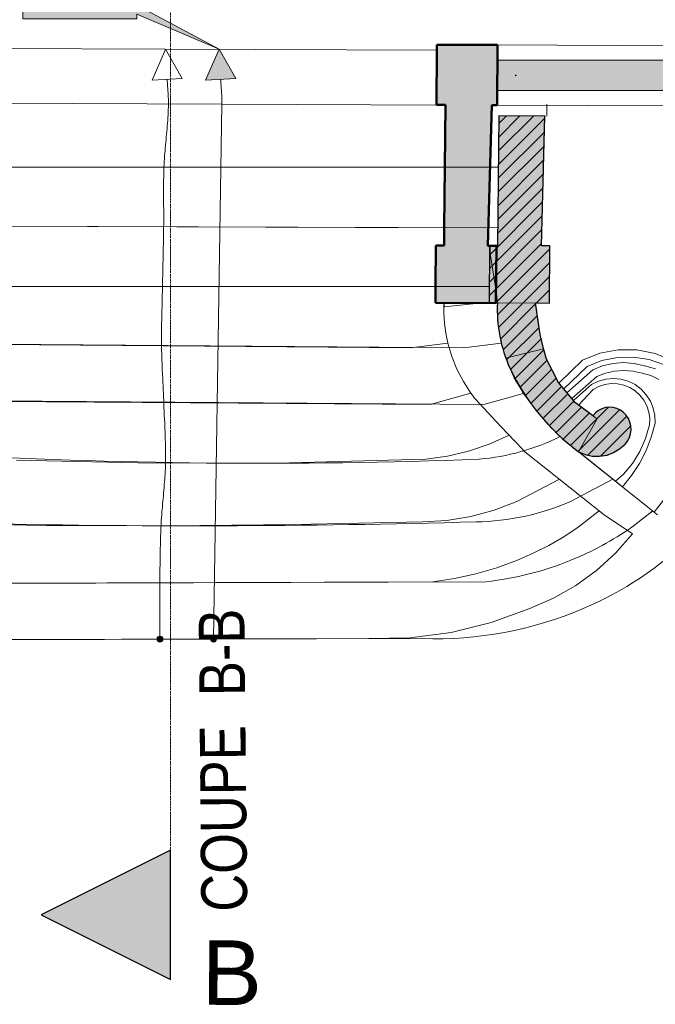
# Model space of a CAD drawing. Extents: x -6068 to 35118, y -17738 to 67348.
# Tile 161 of 243: x 942 to 1363, y 9167 to 9819. Entities that reach past the tile are written whole.
import ezdxf
from ezdxf.enums import TextEntityAlignment as Align

# ---------------------------------------------------------------- set-up
doc = ezdxf.new("R2010")
doc.units = 0
doc.header["$LTSCALE"] = 15
for name, pattern in [('AXES', [50.8, 31.75, -6.35, 6.35, -6.35]), ('Continua', [0]), ('Continue', [0]), ('Tratteggiata [M]', [2.25, 1.5, -0.75])]:
    doc.linetypes.add(name, pattern=pattern)
doc.layers.get('0').update_dxf_attribs({"linetype": 'CONTINUOUS'})
for name, color, linetype, lineweight, true_color in [('Baie Architectural - Mesures - PLANS - Style par défaut', 7, 'Continua', 0, 0x000000), ('Coupe - PLANS - Style par défaut', 7, 'Continua', 0, 0x000000), ('Encombrement - NIVEAUX - Style par défaut', 7, 'Continua', 0, 0x000000), ('Enveloppe (vert.) Courbe - NIVEAUX - Style par défaut', 7, 'Continua', 0, 0x000000), ('Enveloppe - NIVEAUX - Style par défaut', 7, 'Continua', 0, 0x000000), ('Enveloppe - partie sectionnée - PLANS - Style par défaut', 7, 'Continua', 0, 0x000000), ('Enveloppe - PLANS - Style par défaut', 7, 'Continua', 0, 0x000000), ('Extrusion Solide - NIVEAUX - Style par défaut', 7, 'Continua', 0, 0x000000), ('Garde-corps - Poteau - partie sectionnée - PLANS - Style par défaut', 7, 'Continua', 0, 0x000000), ('Garde-corps - Traverse - partie sectionnée - PLANS - Style par défaut', 7, 'Continua', 0, 0x000000), ('Notes - NIVEAUX - Style par défaut', 7, 'Continua', 0, 0x000000), ('Échelle - NIVEAUX - Style par défaut', 7, 'Continua', 0, 0x000000), ('Échelle - partie sectionnée - PLANS - Style par défaut', 7, 'Continua', 0, 0x000000), ('Échelle - PLANS - Style par défaut', 7, 'Continua', 0, 0x000000)]:
    doc.layers.add(name, color=color, linetype=linetype, lineweight=lineweight, true_color=true_color)
for name, color, linetype in [('EDL_RDJ murs & cloisons', 5, 'CONTINUOUS'), ('Marques - Coupes', 7, 'CONTINUOUS'), ('PIS-CONTOURS', 44, 'CONTINUOUS'), ('PIS-coupe', 254, 'CONTINUOUS')]:
    doc.layers.add(name, color=color, linetype=linetype)
doc.styles.add('Arial Narrow', font='ARIALN.TTF')
doc.styles.add('STYLE_GENERE_1', font='arial.ttf')

# ---------------------------------------------------------------- blocks, each defined once
blk = doc.blocks.new('EDL_RDC bas')
at = {"layer": 'Enveloppe - partie sectionnée - PLANS - Style par défaut', "true_color": 0xe5e5e5}
for points in [[(2.1544, -9.0925), (2.1563, -8.6946), (1.7831, -8.6928), (1.7812, -9.0908), (1.8406, -9.0911), (2.1458, -9.0925), (2.1458, -9.0925)], [(2.1544, -9.0925), (2.1832, -9.0927), (2.185, -8.6947), (2.1563, -8.6946)], [(1.8406, -9.0911), (1.8311, -10.0212), (2.1211, -10.0241), (2.1458, -9.0925)]]:
    blk.add_hatch(color=254, dxfattribs=at).paths.add_polyline_path(points)
at = {"layer": 'Enveloppe - partie sectionnée - PLANS - Style par défaut', "true_color": 0xd1d1d1}
blk.add_hatch(color=254, dxfattribs=at).paths.add_polyline_path([(1.8311, -10.0212), (1.8311, -10.0222), (1.7769, -10.0219), (1.7744, -10.4006), (2.1744, -10.4031), (2.1769, -10.0245), (2.1211, -10.0241)])
at = {"layer": 'Garde-corps - Poteau - partie sectionnée - PLANS - Style par défaut', "true_color": 0xe5e5e5}
blk.add_hatch(color=254, dxfattribs=at).paths.add_polyline_path([(2.3054, -8.8948), (2.3013, -8.895), (2.3014, -8.8952), (2.3053, -8.9), (2.3101, -8.8962), (2.3103, -8.896), (2.3056, -8.8949)])
at = {"layer": 'Garde-corps - Traverse - partie sectionnée - PLANS - Style par défaut', "true_color": 0xe5e5e5}
blk.add_hatch(color=254, dxfattribs=at).paths.add_polyline_path([(3.7813, -8.7958), (2.1858, -8.7955), (2.1858, -8.9955), (3.7813, -8.9958)])
at = {"layer": 'Échelle - PLANS - Style par défaut', "ltscale": 0.1, "true_color": 0x000000}
h = blk.add_hatch(color=18, dxfattribs=at)
edge = h.paths.add_edge_path()
edge.add_arc((-0.0494, -12.6274), 0.02, 0, 360)
at = {"layer": 'Baie Architectural - Mesures - PLANS - Style par défaut', "color": 18, "linetype": 'Continua', "lineweight": 0, "ltscale": 0.1, "true_color": 0x000000}
blk.add_line((-0.0152, -8.7284), (-0.0152, -8.7226), dxfattribs=at)
at = {"layer": 'Enveloppe - partie sectionnée - PLANS - Style par défaut', "color": 18, "linetype": 'Continue', "lineweight": 50, "ltscale": 0.1, "true_color": 0x000000}
for p, q in [((1.7829, -8.7287), (1.7812, -9.0908)), ((1.7831, -8.6928), (1.7829, -8.7287)), ((2.185, -8.6947), (1.7831, -8.6928)), ((2.1832, -9.0927), (2.185, -8.6947)), ((1.7812, -9.0908), (1.8406, -9.0911)), ((1.8405, -9.094), (1.8364, -9.5029)), ((1.8406, -9.0911), (1.8405, -9.093)), ((1.8405, -9.093), (1.8405, -9.094)), ((2.1211, -10.0241), (2.1458, -9.0925)), ((2.1458, -9.0925), (2.1832, -9.0927)), ((1.8364, -9.5029), (1.8323, -9.9041)), ((1.8323, -9.9041), (1.8311, -10.0212)), ((1.7769, -10.0219), (1.7751, -10.2941)), ((1.8311, -10.0222), (1.7769, -10.0219)), ((1.8311, -10.0212), (1.8311, -10.0222)), ((2.1769, -10.0245), (2.1211, -10.0241)), ((2.1744, -10.4031), (2.1769, -10.0245)), ((1.7751, -10.2941), (1.7744, -10.4006)), ((1.7744, -10.4006), (2.1744, -10.4031))]:
    blk.add_line(p, q, dxfattribs=at)
at = {"layer": 'Enveloppe - PLANS - Style par défaut', "color": 18, "linetype": 'Continua', "lineweight": 0, "ltscale": 0.1, "true_color": 0x000000}
for p, q in [((2.185, -8.6947), (3.781, -8.7022)), ((2.1832, -9.0927), (3.7791, -9.1002)), ((2.1438, -9.1657), (2.1462, -9.1657)), ((1.8295, -10.4009), (1.8298, -10.4049)), ((1.8298, -10.4049), (1.8333, -10.4284)), ((1.8333, -10.4284), (2.0818, -10.4025))]:
    blk.add_line(p, q, dxfattribs=at)
at = {"layer": 'Garde-corps - Poteau - partie sectionnée - PLANS - Style par défaut', "color": 18, "linetype": 'Continua', "lineweight": 20, "ltscale": 0.1, "true_color": 0x000000}
for p, q in [((2.3054, -8.8948), (2.3014, -8.8952)), ((2.3014, -8.8952), (2.3053, -8.9)), ((2.3053, -8.9), (2.3101, -8.8962)), ((2.3103, -8.896), (2.3054, -8.8948))]:
    blk.add_line(p, q, dxfattribs=at)
at = {"layer": 'Garde-corps - Traverse - partie sectionnée - PLANS - Style par défaut', "color": 18, "linetype": 'Continua', "lineweight": 20, "ltscale": 0.1, "true_color": 0x000000}
for p, q in [((2.1858, -8.9955), (2.1858, -8.7955)), ((2.1858, -8.7955), (3.7805, -8.7958)), ((3.7796, -8.9958), (2.1858, -8.9955))]:
    blk.add_line(p, q, dxfattribs=at)
at = {"layer": 'Échelle - partie sectionnée - PLANS - Style par défaut', "color": 18, "linetype": 'Tratteggiata [M]', "lineweight": 0, "ltscale": 0.1, "true_color": 0x000000}
blk.add_lwpolyline([(-1.8133, -8.7164), (-0.0152, -8.7226), (-0.0127, -8.7226), (1.7829, -8.7287)], dxfattribs=at)
at = {"layer": 'Échelle - PLANS - Style par défaut', "color": 18, "linetype": 'Continua', "lineweight": 0, "ltscale": 0.1, "true_color": 0x000000}
for p, q in [((-0.0023, -8.9223), (-0.0018, -8.9294)), ((-0.0018, -8.9294), (-0.0013, -8.9365)), ((-0.0013, -8.9365), (-0.0008, -8.9436)), ((-0.0008, -8.9436), (-0.0003, -8.9507)), ((-0.0003, -8.9507), (0.0008, -8.9649)), ((0.0008, -8.9649), (0.0013, -8.972)), ((0.0013, -8.972), (0.0018, -8.9791)), ((0.0018, -8.9791), (0.0023, -8.9861)), ((0.0023, -8.9861), (0.0028, -8.9932)), ((0.0028, -8.9932), (0.0033, -9.0003)), ((0.0033, -9.0003), (0.0037, -9.0074)), ((0.0037, -9.0074), (0.0041, -9.0145)), ((0.0041, -9.0145), (0.0045, -9.0216)), ((0.0045, -9.0216), (0.0049, -9.0287)), ((0.0049, -9.0287), (0.0052, -9.0358)), ((0.0052, -9.0358), (0.0055, -9.0429)), ((0.0055, -9.0429), (0.0058, -9.05)), ((0.0058, -9.05), (0.0059, -9.0571)), ((0.0059, -9.0571), (0.0061, -9.0642)), ((-1.8299, -9.0771), (1.8405, -9.094)), ((0.0047, -9.1401), (0.0054, -9.1219)), ((0.0054, -9.1219), (0.0059, -9.1037)), ((0.0059, -9.1037), (0.0062, -9.0856)), ((0.0061, -9.0642), (0.0062, -9.0713)), ((0.0062, -9.0713), (0.0062, -9.0784)), ((0.0062, -9.0856), (0.0062, -9.0784)), ((1.7843, -9.091), (1.8405, -9.093)), ((0.0015, -9.1945), (0.0027, -9.1764)), ((0.0027, -9.1764), (0.0038, -9.1582)), ((0.0038, -9.1582), (0.0047, -9.1401)), ((-0.0045, -9.267), (-0.0029, -9.2489)), ((-0.0029, -9.2489), (-0.0013, -9.2308)), ((-0.0013, -9.2308), (0.0001, -9.2127)), ((0.0001, -9.2127), (0.0015, -9.1945)), ((-0.0096, -9.3214), (-0.0079, -9.3033)), ((-0.0079, -9.3033), (-0.0062, -9.2852)), ((-0.0062, -9.2852), (-0.0045, -9.267)), ((-0.0162, -9.3939), (-0.0146, -9.3758)), ((-0.0146, -9.3758), (-0.013, -9.3577)), ((-0.013, -9.3577), (-0.0113, -9.3395)), ((-0.0113, -9.3395), (-0.0096, -9.3214)), ((-0.0214, -9.4665), (-0.0203, -9.4484)), ((-0.0203, -9.4484), (-0.019, -9.4302)), ((-0.0177, -9.4121), (-0.0162, -9.3939)), ((-1.8822, -9.5029), (1.8364, -9.5029)), ((-0.0238, -9.52), (-0.0232, -9.5029)), ((-0.0232, -9.5029), (-0.0224, -9.4847)), ((-0.0224, -9.4847), (-0.0214, -9.4665)), ((-0.0252, -9.5888), (-0.025, -9.5716)), ((-0.025, -9.5716), (-0.0247, -9.5544)), ((-0.0247, -9.5544), (-0.0243, -9.5372)), ((-0.0243, -9.5372), (-0.0238, -9.52)), ((-0.0256, -9.6403), (-0.0255, -9.6231)), ((-0.0256, -9.6575), (-0.0256, -9.6403)), ((-0.0255, -9.6231), (-0.0254, -9.6059)), ((-0.0254, -9.6059), (-0.0252, -9.5888)), ((-0.0256, -9.6575), (-0.0255, -9.6747)), ((-0.0255, -9.6747), (-0.0255, -9.6919)), ((-0.0255, -9.6919), (-0.0254, -9.7091)), ((-0.0254, -9.7091), (-0.0253, -9.7263)), ((-0.0253, -9.7263), (-0.0251, -9.7607)), ((-0.0251, -9.7607), (-0.025, -9.7778)), ((-0.025, -9.7778), (-0.0249, -9.795)), ((-0.0249, -9.795), (-0.0249, -9.8122)), ((-0.0249, -9.8122), (-0.0248, -9.8294)), ((-0.0249, -9.8466), (-0.0248, -9.8294)), ((-1.883, -9.8923), (1.8325, -9.9041)), ((-0.0254, -9.9154), (-0.0252, -9.8982)), ((-0.0252, -9.8982), (-0.025, -9.881)), ((-0.025, -9.881), (-0.0249, -9.8638)), ((-0.0249, -9.8638), (-0.0249, -9.8466)), ((-0.0266, -9.9843), (-0.0263, -9.967)), ((-0.0263, -9.967), (-0.026, -9.9498)), ((-0.026, -9.9498), (-0.0257, -9.9326)), ((-0.0257, -9.9326), (-0.0254, -9.9154)), ((-0.0279, -10.0531), (-0.0276, -10.0359)), ((-0.0276, -10.0359), (-0.0272, -10.0187)), ((-0.0272, -10.0187), (-0.0269, -10.0015)), ((-0.0269, -10.0015), (-0.0266, -9.9843)), ((-0.0291, -10.1048), (-0.0287, -10.0876)), ((-0.0287, -10.0876), (-0.0283, -10.0703)), ((-0.0283, -10.0703), (-0.0279, -10.0531)), ((-0.0306, -10.1736), (-0.0302, -10.1564)), ((-0.0302, -10.1564), (-0.0291, -10.1048)), ((-0.0321, -10.2425), (-0.0317, -10.2253)), ((-0.0317, -10.2253), (-0.0314, -10.2081)), ((-0.0314, -10.2081), (-0.031, -10.1908)), ((-0.031, -10.1908), (-0.0306, -10.1736)), ((-1.8428, -10.2941), (1.7751, -10.2941)), ((-0.0334, -10.3112), (-0.0331, -10.2941)), ((-0.0331, -10.2941), (-0.0327, -10.2769)), ((-0.0327, -10.2769), (-0.0324, -10.2597)), ((-0.0324, -10.2597), (-0.0321, -10.2425)), ((-0.0345, -10.3623), (-0.0341, -10.3453)), ((-0.0341, -10.3453), (-0.0337, -10.3282)), ((-0.0337, -10.3282), (-0.0334, -10.3112)), ((-0.0361, -10.4305), (-0.0353, -10.3964)), ((-0.0353, -10.3964), (-0.0349, -10.3794)), ((-0.0349, -10.3794), (-0.0345, -10.3623)), ((1.8286, -10.4682), (1.8292, -10.4009)), ((-0.0377, -10.4987), (-0.0373, -10.4817)), ((-0.0373, -10.4817), (-0.037, -10.4646)), ((-0.037, -10.4646), (-0.0365, -10.4476)), ((-0.0365, -10.4476), (-0.0361, -10.4305)), ((1.8286, -10.4682), (1.8328, -10.5354)), ((-0.0389, -10.5669), (-0.0387, -10.5498)), ((-0.0387, -10.5498), (-0.0384, -10.5328)), ((-0.0384, -10.5328), (-0.0381, -10.5158)), ((-0.0381, -10.5158), (-0.0377, -10.4987)), ((1.8328, -10.5354), (1.8418, -10.6022)), ((-0.0394, -10.618), (-0.0393, -10.601)), ((-0.0394, -10.6351), (-0.0394, -10.618)), ((-0.0393, -10.601), (-0.0391, -10.5839)), ((-0.0391, -10.5839), (-0.0389, -10.5669)), ((1.8418, -10.6022), (1.8554, -10.6681)), ((-1.7344, -10.6737), (1.6081, -10.6984)), ((-0.0394, -10.6351), (-0.0394, -10.6521)), ((-0.0394, -10.6521), (-0.0393, -10.6692)), ((-0.0393, -10.6692), (-0.0391, -10.6862)), ((-0.0391, -10.6862), (-0.0389, -10.7026)), ((1.6081, -10.6984), (1.8554, -10.6681)), ((1.8554, -10.6681), (1.8814, -10.7563)), ((-0.0389, -10.7026), (-0.0386, -10.7189)), ((-0.0386, -10.7189), (-0.0382, -10.7353)), ((-0.0382, -10.7353), (-0.0377, -10.7516)), ((-0.0377, -10.7516), (-0.0372, -10.768)), ((-0.0372, -10.768), (-0.0367, -10.7843)), ((-0.0367, -10.7843), (-0.036, -10.8007)), ((-0.036, -10.8007), (-0.0354, -10.817)), ((-0.0354, -10.817), (-0.0347, -10.8333)), ((1.8814, -10.7563), (1.9159, -10.8416)), ((-0.0347, -10.8333), (-0.034, -10.8497)), ((-0.034, -10.8497), (-0.0332, -10.866)), ((-0.0332, -10.866), (-0.0324, -10.8824)), ((-0.0324, -10.8824), (-0.0317, -10.8987)), ((1.9159, -10.8416), (1.9584, -10.9231)), ((-0.0317, -10.8987), (-0.0301, -10.9314)), ((-0.0301, -10.9314), (-0.0293, -10.9477)), ((-0.0293, -10.9477), (-0.0285, -10.9641)), ((1.9584, -10.9231), (2.0085, -11.0002)), ((-0.0285, -10.9641), (-0.0278, -10.9804)), ((-0.0278, -10.9804), (-0.027, -10.9967)), ((-0.027, -10.9967), (-0.0263, -11.0131)), ((-0.0263, -11.0131), (-0.0257, -11.0294)), ((1.7394, -11.0753), (2.0085, -11.0002)), ((2.0085, -11.0002), (2.0157, -11.01)), ((2.0157, -11.01), (2.023, -11.0197)), ((-1.8887, -11.0481), (1.7394, -11.0753)), ((-0.0257, -11.0294), (-0.025, -11.0458)), ((-0.025, -11.0458), (-0.0244, -11.0621)), ((-0.0244, -11.0621), (-0.0238, -11.0795)), ((2.023, -11.0197), (2.0304, -11.0293)), ((2.0304, -11.0293), (2.038, -11.0389)), ((2.038, -11.0389), (2.0934, -11.0991)), ((-0.0238, -11.0795), (-0.0231, -11.0969)), ((-0.0231, -11.0969), (-0.0224, -11.1143)), ((-0.0224, -11.1143), (-0.0216, -11.1317)), ((-0.0216, -11.1317), (-0.0209, -11.1491)), ((2.0934, -11.0991), (2.1492, -11.1591)), ((-0.0209, -11.1491), (-0.0201, -11.1665)), ((-0.0201, -11.1665), (-0.0184, -11.2013)), ((-0.0184, -11.2013), (-0.0176, -11.2187)), ((2.1492, -11.1591), (2.2053, -11.2189)), ((-0.0176, -11.2187), (-0.0168, -11.2361)), ((-0.0168, -11.2361), (-0.0161, -11.2535)), ((-0.0161, -11.2535), (-0.0154, -11.2709)), ((-0.0154, -11.2709), (-0.0147, -11.2884)), ((2.2053, -11.2189), (2.2616, -11.2783)), ((-0.0147, -11.2884), (-0.0141, -11.3058)), ((-0.0141, -11.3058), (-0.0135, -11.3232)), ((-0.0135, -11.3232), (-0.0131, -11.3406)), ((1.9933, -11.3841), (2.13, -11.3377)), ((2.13, -11.3377), (2.2616, -11.2783)), ((2.2616, -11.2783), (2.2875, -11.3055)), ((2.2875, -11.3055), (2.3135, -11.3327)), ((2.3135, -11.3327), (2.3396, -11.3598)), ((-0.0131, -11.3406), (-0.0127, -11.358)), ((-0.0127, -11.358), (-0.0124, -11.3754)), ((-0.0124, -11.3754), (-0.0122, -11.3928)), ((-0.0122, -11.3928), (-0.0121, -11.4102)), ((1.8528, -11.4171), (1.9933, -11.3841)), ((2.3396, -11.3598), (2.3657, -11.3868)), ((2.3657, -11.3868), (2.8899, -11.8047)), ((-0.9984, -11.4423), (-0.0957, -11.4617)), ((-0.0957, -11.4617), (0.8072, -11.4597)), ((-0.0131, -11.4805), (-0.0126, -11.4624)), ((-0.0123, -11.445), (-0.0121, -11.4276)), ((-0.0121, -11.4276), (-0.0121, -11.4102)), ((0.8072, -11.4597), (1.7098, -11.4363)), ((1.7098, -11.4363), (1.8528, -11.4171)), ((-0.0167, -11.5527), (-0.0156, -11.5347)), ((-0.0156, -11.5347), (-0.0146, -11.5166)), ((-0.0146, -11.5166), (-0.0137, -11.4986)), ((-0.0137, -11.4986), (-0.0131, -11.4805)), ((-0.0207, -11.6068), (-0.0193, -11.5888)), ((-0.0193, -11.5888), (-0.0179, -11.5708)), ((-0.0179, -11.5708), (-0.0167, -11.5527)), ((2.3124, -11.7165), (2.5942, -11.569)), ((-0.0271, -11.6789), (-0.0254, -11.6609)), ((-0.0254, -11.6609), (-0.0238, -11.6429)), ((-0.0238, -11.6429), (-0.0222, -11.6249)), ((-0.0222, -11.6249), (-0.0207, -11.6068)), ((-0.032, -11.733), (-0.0304, -11.715)), ((-0.0304, -11.715), (-0.0287, -11.697)), ((-0.0287, -11.697), (-0.0271, -11.6789)), ((2.1622, -11.7734), (2.3124, -11.7165)), ((-0.0381, -11.8051), (-0.0367, -11.7871)), ((-0.0367, -11.7871), (-0.0352, -11.7691)), ((-0.0352, -11.7691), (-0.0336, -11.751)), ((-0.0336, -11.751), (-0.032, -11.733)), ((2.0071, -11.8152), (2.1622, -11.7734)), ((2.7186, -11.887), (2.8573, -11.7787)), ((-1.6808, -11.8609), (-0.8385, -11.8743)), ((-0.0416, -11.8593), (-0.0406, -11.8412)), ((-0.0406, -11.8412), (-0.0394, -11.8232)), ((-0.0394, -11.8232), (-0.0381, -11.8051)), ((0.8462, -11.8695), (1.6884, -11.8513)), ((1.6884, -11.8513), (1.8487, -11.8412)), ((1.8487, -11.8412), (2.0071, -11.8152)), ((2.8899, -11.8047), (3.0783, -11.9308)), ((-0.8385, -11.8743), (0.0038, -11.8772)), ((-0.0446, -11.9264), (-0.0439, -11.91)), ((-0.0439, -11.91), (-0.0433, -11.8937)), ((-0.0433, -11.8937), (-0.0425, -11.8773)), ((0.0038, -11.8772), (0.8462, -11.8695)), ((2.6225, -11.9497), (2.7186, -11.887)), ((-0.0466, -11.9919), (-0.0462, -11.9755)), ((-0.0462, -11.9755), (-0.0457, -11.9591)), ((-0.0457, -11.9591), (-0.0451, -11.9428)), ((-0.0451, -11.9428), (-0.0446, -11.9264)), ((2.5232, -12.0071), (2.6225, -11.9497)), ((2.9654, -12.058), (3.0783, -11.9308)), ((-0.048, -12.0573), (-0.0477, -12.041)), ((-0.0477, -12.041), (-0.0474, -12.0246)), ((-0.0474, -12.0246), (-0.047, -12.0082)), ((-0.047, -12.0082), (-0.0466, -11.9919)), ((2.4209, -12.0589), (2.5232, -12.0071)), ((-0.049, -12.1228), (-0.0488, -12.1064)), ((-0.0488, -12.1064), (-0.0486, -12.0901)), ((-0.0486, -12.0901), (-0.0483, -12.0737)), ((-0.0483, -12.0737), (-0.048, -12.0573)), ((2.1799, -12.1551), (2.3159, -12.1051)), ((2.3159, -12.1051), (2.4209, -12.0589)), ((2.8394, -12.1722), (2.9654, -12.058)), ((-0.0497, -12.1883), (-0.0496, -12.1719)), ((-0.0496, -12.1719), (-0.0494, -12.1556)), ((-0.0494, -12.1556), (-0.0492, -12.1392)), ((-0.0492, -12.1392), (-0.049, -12.1228)), ((2.0407, -12.1956), (2.1799, -12.1551)), ((2.7017, -12.2721), (2.8394, -12.1722)), ((-1.62, -12.2594), (1.7556, -12.2473)), ((-0.0503, -12.2538), (-0.05, -12.2211)), ((-0.05, -12.2211), (-0.0499, -12.2047)), ((-0.0499, -12.2047), (-0.0497, -12.1883)), ((1.7556, -12.2473), (1.899, -12.2264)), ((1.899, -12.2264), (2.0407, -12.1956)), ((-0.0507, -12.3025), (-0.0506, -12.2863)), ((-0.0507, -12.3188), (-0.0507, -12.3025)), ((-0.0506, -12.2863), (-0.0505, -12.27)), ((-0.0505, -12.27), (-0.0503, -12.2538)), ((2.554, -12.3564), (2.7017, -12.2721)), ((-0.0508, -12.335), (-0.0507, -12.3188)), ((-0.0508, -12.3513), (-0.0508, -12.335)), ((-0.0508, -12.3513), (-0.0508, -12.3675)), ((-0.0508, -12.3675), (-0.0507, -12.3838)), ((2.3981, -12.4243), (2.554, -12.3564)), ((-0.0507, -12.3838), (-0.0507, -12.4)), ((-0.0507, -12.4), (-0.0507, -12.4162)), ((-0.0507, -12.4162), (-0.0506, -12.4325)), ((-0.0506, -12.4325), (-0.0505, -12.4487)), ((2.1418, -12.5181), (2.3981, -12.4243)), ((-0.0505, -12.4487), (-0.0504, -12.465)), ((-0.0504, -12.465), (-0.0503, -12.4812)), ((-0.0503, -12.4812), (-0.0502, -12.4975)), ((-0.0502, -12.4975), (-0.0501, -12.5137)), ((-0.0501, -12.5137), (-0.05, -12.5299)), ((-0.05, -12.5299), (-0.0498, -12.5624)), ((-0.0498, -12.5624), (-0.0497, -12.5787)), ((1.8767, -12.583), (2.1418, -12.5181)), ((-1.6147, -12.632), (1.3331, -12.6234)), ((-0.0497, -12.5787), (-0.0496, -12.5949)), ((-0.0496, -12.5949), (-0.0495, -12.6112)), ((-0.0495, -12.6112), (-0.0494, -12.6274)), ((1.3331, -12.6234), (1.606, -12.6182)), ((1.606, -12.6182), (1.8767, -12.583))]:
    blk.add_line(p, q, dxfattribs=at)
blk.add_lwpolyline([(0.0976, -8.9171), (-0.0127, -8.7226), (-0.0152, -8.7284), (-0.1022, -8.9275)], close=True, dxfattribs=at)
for points in [[(-0.019, -9.4302), (-0.0185, -9.4229), (-0.0177, -9.4121)], [(-0.0126, -11.4625), (-0.0126, -11.4615), (-0.0123, -11.445)], [(-0.0426, -11.878), (-0.0425, -11.8771), (-0.0416, -11.8593)]]:
    blk.add_lwpolyline(points, dxfattribs=at)
blk.add_circle((-0.0494, -12.6274), 0.02, dxfattribs=at)
at = {"layer": 'Coupe - PLANS - Style par défaut', "color": 8, "true_color": 0x808080, "style": 'Arial Narrow'}
blk.add_text('COUPE  B-B', height=0.30296, rotation=90.53655, dxfattribs=at).set_placement((0.5183, -13.4277), align=Align.CENTER)
blk = doc.blocks.new('EDL_RDC bas_escaliers')
at = {"linetype": 'Continuous', "ltscale": 0.08}
h = blk.add_hatch(dxfattribs=at)
h.set_pattern_fill('ANSI31', color=9, scale=2)
h.set_pattern_definition([(45, (-1055.921, 834.642), (-4.490128, 4.490128), [])])
edge = h.paths.add_edge_path()
edge.add_line((214.38, -916.57), (183.98, -916.31))
edge.add_line((183.98, -916.31), (183.1, -1002.22))
edge.add_line((183.1, -1002.22), (178.22, -1002.19))
edge.add_line((178.22, -1002.19), (177.68, -1002.19))
edge.add_line((177.68, -1002.19), (177.44, -1040.06))
edge.add_line((177.44, -1040.06), (182.94, -1040.09))
edge.add_arc((277.62, -1044.41), 94.78, 177.39031, 204.32378)
edge.add_arc((325.79, -1019.29), 149.05, 205.49473, 233.22777)
edge.add_line((236.56, -1138.68), (240.98, -1140.56))
edge.add_line((240.98, -1140.56), (245.67, -1141.58))
edge.add_line((245.67, -1141.58), (250.47, -1141.71))
edge.add_line((250.47, -1141.71), (255.5, -1140.95))
edge.add_line((255.5, -1140.95), (259.72, -1139.31))
edge.add_line((259.72, -1139.31), (263.84, -1136.85))
edge.add_line((263.84, -1136.85), (267.44, -1133.67))
edge.add_line((267.44, -1133.67), (269.04, -1131.62))
edge.add_line((269.04, -1131.62), (270.26, -1129.32))
edge.add_line((270.26, -1129.32), (271.05, -1126.84))
edge.add_line((271.05, -1126.84), (271.38, -1124.25))
edge.add_line((271.38, -1124.25), (271.26, -1121.65))
edge.add_line((271.26, -1121.65), (270.67, -1119.11))
edge.add_line((270.67, -1119.11), (269.65, -1116.72))
edge.add_line((269.65, -1116.72), (268.22, -1114.54))
edge.add_line((268.22, -1114.54), (266.42, -1112.66))
edge.add_line((266.42, -1112.66), (264.36, -1111.15))
edge.add_line((264.36, -1111.15), (262.06, -1110.06))
edge.add_line((262.06, -1110.06), (259.59, -1109.4))
edge.add_line((259.59, -1109.4), (257.04, -1109.22))
edge.add_line((257.04, -1109.22), (254.51, -1109.5))
edge.add_line((254.51, -1109.5), (252.07, -1110.25))
edge.add_line((252.07, -1110.25), (249.8, -1111.43))
edge.add_line((249.8, -1111.43), (247.8, -1113.01))
edge.add_line((247.8, -1113.01), (246.12, -1114.94))
edge.add_line((246.12, -1114.94), (245.98, -1114.83))
edge.add_line((245.98, -1114.83), (234.53, -1106.31))
edge.add_line((234.53, -1106.31), (223.34, -1092.97))
edge.add_line((223.34, -1092.97), (215.53, -1077.41))
edge.add_line((215.53, -1077.41), (213.37, -1070.46))
edge.add_line((213.37, -1070.46), (211.29, -1061.22))
edge.add_line((211.29, -1061.22), (208.18, -1040.25))
edge.add_line((208.18, -1040.25), (217.44, -1040.31))
edge.add_line((217.44, -1040.31), (217.68, -1002.45))
edge.add_line((217.68, -1002.45), (212.11, -1002.41))
edge.add_line((212.11, -1002.41), (214.38, -916.43))
edge.add_line((214.38, -916.43), (214.38, -916.57))
at = {"layer": 'EDL_RDJ murs & cloisons', "linetype": 'Continuous', "ltscale": 0.08}
h = blk.add_hatch(color=9, dxfattribs=at)
h.dxf.hatch_style = 1
edge = h.paths.add_edge_path()
edge.add_line((214.38, -916.57), (183.98, -916.31))
edge.add_line((183.98, -916.31), (183.1, -1002.22))
edge.add_line((183.1, -1002.22), (178.22, -1002.19))
edge.add_line((178.22, -1002.19), (177.68, -1002.19))
edge.add_line((177.68, -1002.19), (177.44, -1040.06))
edge.add_line((177.44, -1040.06), (182.94, -1040.09))
edge.add_arc((277.62, -1044.41), 94.78, 177.39031, 204.32378)
edge.add_arc((325.79, -1019.29), 149.05, 205.49473, 233.22777)
edge.add_line((236.56, -1138.68), (240.98, -1140.56))
edge.add_line((240.98, -1140.56), (245.67, -1141.58))
edge.add_line((245.67, -1141.58), (250.47, -1141.71))
edge.add_line((250.47, -1141.71), (255.5, -1140.95))
edge.add_line((255.5, -1140.95), (259.72, -1139.31))
edge.add_line((259.72, -1139.31), (263.84, -1136.85))
edge.add_line((263.84, -1136.85), (267.44, -1133.67))
edge.add_line((267.44, -1133.67), (269.04, -1131.62))
edge.add_line((269.04, -1131.62), (270.26, -1129.32))
edge.add_line((270.26, -1129.32), (271.05, -1126.84))
edge.add_line((271.05, -1126.84), (271.38, -1124.25))
edge.add_line((271.38, -1124.25), (271.26, -1121.65))
edge.add_line((271.26, -1121.65), (270.67, -1119.11))
edge.add_line((270.67, -1119.11), (269.65, -1116.72))
edge.add_line((269.65, -1116.72), (268.22, -1114.54))
edge.add_line((268.22, -1114.54), (266.42, -1112.66))
edge.add_line((266.42, -1112.66), (264.36, -1111.15))
edge.add_line((264.36, -1111.15), (262.06, -1110.06))
edge.add_line((262.06, -1110.06), (259.59, -1109.4))
edge.add_line((259.59, -1109.4), (257.04, -1109.22))
edge.add_line((257.04, -1109.22), (254.51, -1109.5))
edge.add_line((254.51, -1109.5), (252.07, -1110.25))
edge.add_line((252.07, -1110.25), (249.8, -1111.43))
edge.add_line((249.8, -1111.43), (247.8, -1113.01))
edge.add_line((247.8, -1113.01), (246.12, -1114.94))
edge.add_line((246.12, -1114.94), (245.98, -1114.83))
edge.add_line((245.98, -1114.83), (234.53, -1106.31))
edge.add_line((234.53, -1106.31), (223.34, -1092.97))
edge.add_line((223.34, -1092.97), (215.53, -1077.41))
edge.add_line((215.53, -1077.41), (213.37, -1070.46))
edge.add_line((213.37, -1070.46), (211.29, -1061.22))
edge.add_line((211.29, -1061.22), (208.18, -1040.25))
edge.add_line((208.18, -1040.25), (217.44, -1040.31))
edge.add_line((217.44, -1040.31), (217.68, -1002.45))
edge.add_line((217.68, -1002.45), (212.11, -1002.41))
edge.add_line((212.11, -1002.41), (214.38, -916.43))
edge.add_line((214.38, -916.43), (214.38, -916.57))
at = {"layer": 'Notes - NIVEAUX - Style par défaut', "ltscale": 0.1, "true_color": 0xececec}
blk.add_hatch(color=7, dxfattribs=at).paths.add_polyline_path([(-131.18, -852.2), (-55.63, -852.2), (-55.63, -849.15), (-1.63, -872.26), (-55.63, -843.06), (-55.63, -803.07), (-131.18, -803.07)])
at = {"layer": 'Échelle - NIVEAUX - Style par défaut', "ltscale": 0.1, "true_color": 0x000000}
blk.add_hatch(color=18, dxfattribs=at).paths.add_polyline_path([(-1.27, -872.26), (-10.22, -892.75), (9.75, -891.71)])
at = {"layer": 'Échelle - NIVEAUX - Style par défaut', "ltscale": 0.1, "true_color": 0xbc8f8f}
h = blk.add_hatch(color=253, dxfattribs=at)
edge = h.paths.add_edge_path()
edge.add_arc((-4.95, -1262.74), 2, 0, 360)
at = {"layer": 'EDL_RDJ murs & cloisons', "linetype": 'Continuous', "ltscale": 0.08}
blk.add_lwpolyline([(214.38, -916.57), (183.98, -916.31), (183.1, -1002.22), (178.22, -1002.19), (177.68, -1002.19), (177.44, -1040.06), (182.94, -1040.09, 0.118063), (191.26, -1083.45, 0.121602), (236.56, -1138.68), (240.98, -1140.56), (245.67, -1141.58), (250.47, -1141.71), (255.5, -1140.95), (259.72, -1139.31), (263.84, -1136.85), (267.44, -1133.67), (269.04, -1131.62), (270.26, -1129.32), (271.05, -1126.84), (271.38, -1124.25), (271.26, -1121.65), (270.67, -1119.11), (269.65, -1116.72), (268.22, -1114.54), (266.42, -1112.66), (264.36, -1111.15), (262.06, -1110.06), (259.59, -1109.4), (257.04, -1109.22), (254.51, -1109.5), (252.07, -1110.25), (249.8, -1111.43), (247.8, -1113.01), (246.12, -1114.94), (245.98, -1114.83), (234.53, -1106.31), (223.34, -1092.97), (215.53, -1077.41), (213.37, -1070.46), (211.29, -1061.22), (208.18, -1040.25), (217.44, -1040.31), (217.68, -1002.45), (212.11, -1002.41), (214.38, -916.43)], format="xyb", close=True, dxfattribs=at)
at = {"layer": 'Encombrement - NIVEAUX - Style par défaut', "color": 18, "linetype": 'Continua', "lineweight": 20, "ltscale": 0.1, "true_color": 0x000000}
for p, q in [((250.79, -1073.49), (239.32, -1078.07)), ((262.92, -1071.18), (250.79, -1073.49)), ((275.28, -1071.21), (262.92, -1071.18)), ((287.4, -1073.58), (275.28, -1071.21)), ((298.85, -1078.22), (287.4, -1073.58)), ((239.32, -1078.07), (223.57, -1093.24)), ((252.14, -1078.35), (242.32, -1082.22)), ((262.49, -1076.28), (252.14, -1078.35)), ((259.35, -1080.29), (252.52, -1081.92)), ((266.35, -1079.71), (259.35, -1080.29)), ((273.04, -1076.05), (262.49, -1076.28)), ((273.36, -1080.2), (266.35, -1079.71)), ((283.46, -1077.69), (273.04, -1076.05)), ((280.2, -1081.75), (273.36, -1080.2)), ((287.52, -1083.94), (280.2, -1081.75)), ((293.43, -1081.14), (283.46, -1077.69)), ((242.32, -1082.22), (226.83, -1097.13)), ((246.02, -1084.57), (228.93, -1099.64)), ((252.52, -1081.92), (246.02, -1084.57)), ((254.44, -1086.64), (248.68, -1088.89)), ((260.48, -1085.28), (254.44, -1086.64)), ((266.65, -1084.84), (260.48, -1085.28)), ((272.82, -1085.33), (266.65, -1084.84)), ((278.84, -1086.73), (272.82, -1085.33)), ((284.48, -1088.3), (278.84, -1086.73)), ((289.76, -1090.83), (284.48, -1088.3)), ((248.68, -1088.89), (232.15, -1103.47)), ((245.3, -1094.17), (233.24, -1104.77)), ((249.82, -1091.98), (245.3, -1094.17)), ((254.67, -1090.64), (249.82, -1091.98)), ((254.01, -1094.25), (249.98, -1095.58)), ((258.2, -1093.64), (254.01, -1094.25)), ((259.68, -1090.2), (254.67, -1090.64)), ((262.44, -1093.78), (258.2, -1093.64)), ((264.69, -1090.67), (259.68, -1090.2)), ((266.59, -1094.65), (262.44, -1093.78)), ((269.52, -1092.04), (264.69, -1090.67)), ((270.53, -1096.24), (266.59, -1094.65)), ((274.04, -1094.26), (269.52, -1092.04)), ((278.07, -1097.26), (274.04, -1094.26)), ((246.25, -1097.59), (236.71, -1107.93)), ((249.98, -1095.58), (246.25, -1097.59)), ((274.12, -1098.48), (270.53, -1096.24)), ((277.27, -1101.33), (274.12, -1098.48)), ((279.88, -1104.67), (277.27, -1101.33)), ((281.5, -1100.94), (278.07, -1097.26)), ((284.21, -1105.18), (281.5, -1100.94)), ((281.86, -1108.43), (279.88, -1104.67)), ((286.11, -1109.83), (284.21, -1105.18)), ((247.8, -1113.01), (246.12, -1114.94)), ((249.8, -1111.43), (247.8, -1113.01)), ((252.07, -1110.25), (249.8, -1111.43)), ((254.51, -1109.5), (252.07, -1110.25)), ((257.04, -1109.22), (254.51, -1109.5)), ((259.59, -1109.4), (257.04, -1109.22)), ((262.06, -1110.06), (259.59, -1109.4)), ((264.36, -1111.15), (262.06, -1110.06)), ((266.42, -1112.66), (264.36, -1111.15)), ((268.22, -1114.54), (266.42, -1112.66)), ((283.15, -1112.47), (281.86, -1108.43)), ((283.72, -1116.67), (283.15, -1112.47)), ((287.13, -1114.76), (286.11, -1109.83)), ((269.65, -1116.72), (268.22, -1114.54)), ((270.67, -1119.11), (269.65, -1116.72)), ((271.26, -1121.65), (270.67, -1119.11)), ((280.98, -1129.9), (283.54, -1120.91)), ((283.54, -1120.91), (283.72, -1116.67)), ((284.78, -1129.03), (287.25, -1119.78)), ((287.25, -1119.78), (287.13, -1114.76)), ((270.26, -1129.32), (271.05, -1126.84)), ((271.05, -1126.84), (271.38, -1124.25)), ((271.38, -1124.25), (271.26, -1121.65)), ((263.84, -1136.85), (267.44, -1133.67)), ((267.44, -1133.67), (269.04, -1131.62)), ((269.04, -1131.62), (270.26, -1129.32)), ((277.2, -1138.45), (280.98, -1129.9)), ((281.35, -1137.97), (284.78, -1129.03)), ((236.56, -1138.68), (240.98, -1140.56)), ((236.56, -1138.68), (288.98, -1180.47)), ((236.56, -1138.68), (288.98, -1180.47)), ((236.88, -1138.69), (265.73, -1161.94)), ((255.21, -1140.95), (259.72, -1139.31)), ((259.72, -1139.31), (263.84, -1136.85)), ((272.27, -1146.4), (277.2, -1138.45)), ((277, -1146.49), (281.35, -1137.97)), ((240.98, -1140.56), (245.67, -1141.58)), ((245.67, -1141.58), (250.47, -1141.71)), ((250.47, -1141.71), (255.21, -1140.95)), ((266.3, -1153.6), (272.27, -1146.4)), ((271.77, -1154.51), (277, -1146.49)), ((261.16, -1158.29), (266.3, -1153.6)), ((265.73, -1161.94), (271.77, -1154.51)), ((286.69, -1178.64), (294.34, -1168.68))]:
    blk.add_line(p, q, dxfattribs=at)
at = {"layer": 'Enveloppe (vert.) Courbe - NIVEAUX - Style par défaut', "color": 18, "linetype": 'Continua', "lineweight": 20, "ltscale": 0.1, "true_color": 0x000000}
for p, q in [((177.67, -1004.72), (182.44, -1033.88)), ((182.44, -1033.88), (182.97, -1040.49)), ((211.29, -1061.22), (208.18, -1040.25)), ((213.37, -1070.46), (211.29, -1061.22)), ((215.53, -1077.41), (213.37, -1070.46)), ((213.4, -1070.57), (213.37, -1070.46)), ((213.4, -1070.57), (213.37, -1070.46)), ((223.34, -1092.97), (215.53, -1077.41)), ((234.53, -1106.31), (223.34, -1092.97)), ((248.5, -1116.71), (234.53, -1106.31)), ((236.56, -1138.68), (248.92, -1116.95)), ((248.92, -1116.95), (248.5, -1116.71)), ((236, -1138.36), (236.56, -1138.68))]:
    blk.add_line(p, q, dxfattribs=at)
at = {"layer": 'Enveloppe (vert.) Courbe - NIVEAUX - Style par défaut', "color": 9, "linetype": 'Continua', "lineweight": 13, "ltscale": 0.1, "true_color": 0xc0c0c0}
blk.add_line((189.14, -1076.62), (213.4, -1070.57), dxfattribs=at)
blk.add_line((189.14, -1076.62), (213.4, -1070.57), dxfattribs=at)
blk.add_line((189.14, -1076.62), (213.4, -1070.57), dxfattribs=at)
blk.add_line((189.14, -1076.62), (213.4, -1070.57), dxfattribs=at)
blk.add_line((189.14, -1076.62), (213.4, -1070.57), dxfattribs=at)
at = {"layer": 'Enveloppe - NIVEAUX - Style par défaut', "color": 18, "linetype": 'Continua', "lineweight": 20, "ltscale": 0.1, "true_color": 0x000000}
for p, q in [((184, -916.31), (183.1, -1002.22)), ((212.11, -1002.41), (214.38, -916.57)), ((177.68, -1002.19), (177.67, -1004.72)), ((183.1, -1002.22), (177.68, -1002.19)), ((217.68, -1002.45), (212.11, -1002.41)), ((217.44, -1040.31), (217.68, -1002.45)), ((177.44, -1040.06), (177.67, -1004.72)), ((177.44, -1040.06), (177.67, -1004.72)), ((208.18, -1040.25), (217.44, -1040.31))]:
    blk.add_line(p, q, dxfattribs=at)
at = {"layer": 'Enveloppe - NIVEAUX - Style par défaut', "color": 9, "linetype": 'Continua', "lineweight": 13, "ltscale": 0.1, "true_color": 0xc0c0c0}
for p, q in [((183.1, -1002.22), (177.68, -1002.19)), ((183.1, -1002.22), (177.68, -1002.19)), ((183.1, -1002.22), (177.68, -1002.19)), ((183.1, -1002.22), (177.68, -1002.19)), ((177.44, -1040.06), (217.44, -1040.31)), ((177.44, -1040.06), (217.44, -1040.31)), ((177.44, -1040.06), (217.44, -1040.31)), ((177.44, -1040.06), (217.44, -1040.31)), ((177.44, -1040.06), (217.44, -1040.31))]:
    blk.add_line(p, q, dxfattribs=at)
at = {"layer": 'Extrusion Solide - NIVEAUX - Style par défaut', "color": 253, "linetype": 'Continua', "lineweight": 13, "ltscale": 0.1, "true_color": 0xa5a5c0}
blk.add_line((215.57, -908.59), (215.57, -916.59), dxfattribs=at)
at = {"layer": 'Notes - NIVEAUX - Style par défaut', "color": 18, "linetype": 'Continua', "lineweight": 13, "ltscale": 0.1, "true_color": 0x000000}
blk.add_lwpolyline([(-131.18, -852.2), (-55.63, -852.2), (-55.63, -849.15), (-1.27, -872.26), (-55.63, -843.06), (-55.63, -803.07), (-131.18, -803.07)], close=True, dxfattribs=at)
at = {"layer": 'Échelle - NIVEAUX - Style par défaut', "color": 18, "linetype": 'Continua', "lineweight": 13, "ltscale": 0.1, "true_color": 0x000000}
for p, q in [((-1.27, -872.26), (-10.22, -892.75)), ((9.75, -891.71), (-1.27, -872.26)), ((-10.22, -892.75), (9.75, -891.71)), ((-0.19, -892.94), (-0.24, -892.23)), ((-0.14, -893.65), (-0.19, -892.94)), ((-0.09, -894.36), (-0.14, -893.65)), ((-0.04, -895.07), (-0.09, -894.36)), ((0.07, -896.49), (-0.04, -895.07)), ((0.12, -897.2), (0.07, -896.49)), ((0.17, -897.91), (0.12, -897.2)), ((0.22, -898.61), (0.17, -897.91)), ((0.27, -899.32), (0.22, -898.61)), ((0.32, -900.03), (0.27, -899.32)), ((0.36, -900.74), (0.32, -900.03)), ((0.41, -901.45), (0.36, -900.74)), ((0.45, -902.16), (0.41, -901.45)), ((0.48, -902.87), (0.45, -902.16)), ((0.52, -903.58), (0.48, -902.87)), ((0.54, -904.29), (0.52, -903.58)), ((0.57, -905), (0.54, -904.29)), ((0.59, -905.71), (0.57, -905)), ((0.6, -906.42), (0.59, -905.71)), ((-4.95, -1262.74), (0.61, -908.56)), ((0.58, -910.37), (0.61, -908.56)), ((0.61, -907.13), (0.6, -906.42)), ((0.61, -907.84), (0.61, -907.13)), ((0.61, -908.56), (0.61, -907.84)), ((-188.38, -950.29), (183.73, -950.29)), ((-188.3, -989.23), (183.25, -990.41)), ((177.44, -1040.06), (178.22, -1002.19)), ((178.22, -1002.19), (183.1, -1002.22)), ((-184.28, -1029.41), (177.66, -1029.41)), ((182.91, -1040.09), (177.44, -1040.06)), ((-173.44, -1067.37), (160.8, -1069.84)), ((160.8, -1069.84), (185.53, -1066.81)), ((173.93, -1107.53), (200.85, -1100.02)), ((-188.87, -1104.81), (173.93, -1107.53)), ((288.98, -1180.47), (236.56, -1138.68)), ((231.23, -1171.65), (259.42, -1156.9)), ((271.85, -1188.7), (285.72, -1177.87)), ((-162, -1225.94), (175.55, -1224.73)), ((-161.47, -1263.2), (133.3, -1262.34))]:
    blk.add_line(p, q, dxfattribs=at)
blk.add_circle((-4.95, -1262.74), 2, dxfattribs=at)
for centre, radius, start, end in [((282.94, -1043.59), 100.09, 177.99629, 217.28621), ((325.79, -1019.29), 149.05, 214.73802, 233.22769), ((158.26, -995), 149.18, 274.88683, 296.37049), ((27.2, 2663.23), 3809.58, 266.73088, 272.16287), ((166.75, -1024.32), 160.82, 270.74275, 293.63801), ((-18.79, 5531.21), 6718.96, 268.726741, 271.600147), ((152.51, -1016.44), 209.56, 292.16962, 304.71389), ((147.33, -1024.92), 236.35, 293.03158, 313.87234), ((152.51, -1016.45), 209.56, 276.31143, 292.16927), ((142.31, -1015.71), 246.79, 267.90911, 293.26863)]:
    blk.add_arc(centre, radius, start, end, dxfattribs=at)
blk = doc.blocks.new('*U787')
at = {"layer": 'PIS-CONTOURS', "linetype": 'Continuous', "lineweight": 0}
blk.add_hatch(color=0, dxfattribs=at).paths.add_polyline_path([(32274.8, 0), (31274.8, 0), (31774.8, -1000)])
at = {"layer": 'PIS-CONTOURS', "color": 0, "linetype": 'AXES', "lineweight": 13, "ltscale": 0.005}
blk.add_line((1000, 0), (31274.8, 0), dxfattribs=at)
at = {"layer": 'PIS-CONTOURS', "color": 0, "linetype": 'Continuous', "lineweight": 25, "flags": 128}
blk.add_lwpolyline([(32274.8, 0), (31274.8, 0), (31774.8, -1000)], close=True, dxfattribs=at)
at = {"layer": 'PIS-CONTOURS', "color": 0, "lineweight": 15, "style": 'STYLE_GENERE_1'}
blk.add_attdef('REP1', text='', height=500, dxfattribs=at).set_placement((-721.3, -441.4), align=Align.MIDDLE_CENTER)
blk.add_attdef('REP', text='', height=500, dxfattribs=at).set_placement((35848.1, -844.2), align=Align.BOTTOM_LEFT)

msp = doc.modelspace()

# ---------------------------------------------------------------- block references
at = {"layer": 'EDL_RDJ murs & cloisons', "linetype": 'Continuous', "ltscale": 0.08, "xscale": 100, "yscale": 100, "zscale": 100}
msp.add_blockref('EDL_RDC bas', (1039.67, 10671.48), dxfattribs=at)
at = {"layer": 'EDL_RDJ murs & cloisons', "linetype": 'Continuous', "ltscale": 0.08}
msp.add_blockref('EDL_RDC bas_escaliers', (1075.1, 10671.48), dxfattribs=at)
at = {"layer": 'PIS-coupe', "lineweight": 13}
ref = msp.add_blockref('*U787', (1041.59, 11943.93), dxfattribs=dict(at, xscale=0.08552815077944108, yscale=0.08552815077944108, zscale=0.08552815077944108, rotation=269.9999987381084))
ref.add_attrib('REP', 'B', dxfattribs={"layer": 'Marques - Coupes', "lineweight": 15, "height": 42.76, "rotation": 359.46368, "style": 'STYLE_GENERE_1'}).set_placement((1062.05, 9153.94), align=Align.BOTTOM_LEFT)

doc.saveas('drawing.dxf')
